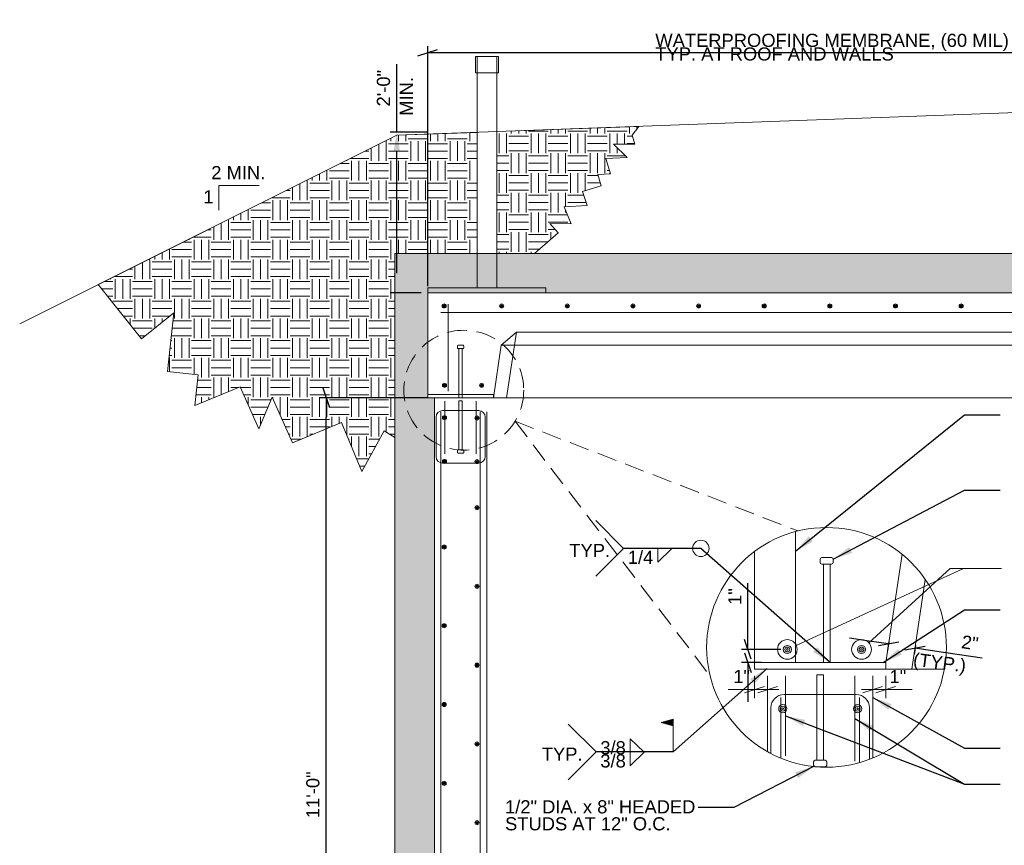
# Model space of a CAD drawing. Header units: inches. Extents: x 319 to 771, y 207 to 461.
# Tile 4 of 8: x 319 to 469, y 323 to 449. Entities that reach past the tile are written whole.
import ezdxf
from ezdxf.enums import TextEntityAlignment as Align

# ---------------------------------------------------------------- set-up
doc = ezdxf.new("R2010")
doc.units = ezdxf.units.IN
doc.header["$LTSCALE"] = 12
doc.header["$MEASUREMENT"] = 0
doc.linetypes.add('HIDDEN', pattern=[0.375, 0.25, -0.125])
for name, color, linetype, lineweight in [('G-ANNO-DIM', 1, 'Continuous', 0), ('G-ANNO-PATT', 9, 'Continuous', 0), ('G-ANNO-TEXT', 7, 'Continuous', 0), ('Level 1', 7, 'Continuous', 0), ('S-FSTN-MISC', 12, 'Continuous', 13), ('S-REIN-RBAR', 5, 'Continuous', 13), ('S-WALL-LOAD', 3, 'Continuous', 13)]:
    doc.layers.add(name, color=color, linetype=linetype, lineweight=lineweight)
doc.styles.add("3 4 1'-0", font='arial.ttf', dxfattribs={"height": 2})
doc.dimstyles.new("3 4 1'-0", dxfattribs={"dimtxt": 2, "dimasz": 3, "dimexe": 1, "dimexo": 1, "dimgap": 1, "dimtad": 1, "dimdec": 0, "dimzin": 11, "dimdsep": 46, "dimlunit": 3, "dimtxsty": "3 4 1'-0", "dimblk": '_Oblique_0.3', "dimcen": 0.09, "dimadec": 4, "dimazin": 3, "dimtfac": 1, "dimtdec": 0, "dimtofl": 0, "dimtmove": 0, "dimatfit": 3, "dimfxl": 1, "dimfrac": 2, "dimtzin": 11, "dimarcsym": 0})

# ---------------------------------------------------------------- blocks, each defined once
blk = doc.blocks.new('*U9')
at = {"layer": 'G-ANNO-TEXT'}
for p, q in [((-0.25, 3), (-0.25, -4.5)), ((-0.5, -4.625), (-0.5, -4.875)), ((-0.375, -4.5), (0.375, -4.5)), ((-0.375, -5), (0.375, -5)), ((0.5, -4.625), (0.5, -4.875))]:
    blk.add_line(p, q, dxfattribs=at)
at = {"layer": 'G-ANNO-TEXT', "extrusion": (0, 0, -1), "flags": 128}
blk.add_lwpolyline([(0.25, 3), (-0.25, 3), (-0.25, -4.5)], dxfattribs=at)
at = {"layer": 'G-ANNO-TEXT', "extrusion": (0, 0, -1)}
for centre, start, end in [((0.375, -4.625), 0, 90), ((0.375, -4.875), 270, 0), ((-0.375, -4.625), 90, 180), ((-0.375, -4.875), 180, 270)]:
    blk.add_arc(centre, 0.125, start, end, dxfattribs=at)
blk = doc.blocks.new('REINFDOT')
for radius in [0.00313, 0.00187, 0.000625]:
    blk.add_circle((0, 0), radius)
blk = doc.blocks.new('REINF. DOT')
at = {"layer": 'S-REIN-RBAR', "xscale": 100, "yscale": 100, "zscale": 100, "rotation": 90.00000000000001}
blk.add_blockref('REINFDOT', (36.533, 24.589), dxfattribs=at)
blk = doc.blocks.new('REINF. DOT_1')
at = {"layer": 'S-REIN-RBAR', "extrusion": (0, 0, -1), "xscale": 100, "yscale": -100, "zscale": 100, "rotation": 89.99999999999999}
blk.add_blockref('REINFDOT', (-36.533, 24.589), dxfattribs=at)
blk = doc.blocks.new('*U30')
at = {"layer": 'G-ANNO-TEXT'}
for p, q in [((-0.25, 3), (-0.25, -3.5)), ((-0.5, -3.625), (-0.5, -3.875)), ((-0.375, -3.5), (0.375, -3.5)), ((0.5, -3.625), (0.5, -3.875)), ((-0.375, -4), (0.375, -4))]:
    blk.add_line(p, q, dxfattribs=at)
at = {"layer": 'G-ANNO-TEXT', "extrusion": (0, 0, -1), "flags": 128}
blk.add_lwpolyline([(0.25, 3), (-0.25, 3), (-0.25, -3.5)], dxfattribs=at)
at = {"layer": 'G-ANNO-TEXT', "extrusion": (0, 0, -1)}
for centre, start, end in [((0.375, -3.625), 0, 90), ((-0.375, -3.625), 90, 180), ((0.375, -3.875), 270, 0), ((-0.375, -3.875), 180, 270)]:
    blk.add_arc(centre, 0.125, start, end, dxfattribs=at)
blk = doc.blocks.new('_Oblique_0.3')
at = {"color": 0, "linetype": 'ByBlock', "lineweight": -2}
for p, q in [((0, 0), (-1, 0)), ((0.5, 0.167), (-0.5, -0.167))]:
    blk.add_line(p, q, dxfattribs=at)
blk = doc.blocks.new('field')
at = {"layer": 'Level 1'}
for p, q in [((-0.0936, 0.2249), (0, 0.25)), ((0, 0), (0, 0.25)), ((-0.0936, 0.2249), (0, 0.1998))]:
    blk.add_line(p, q, dxfattribs=at)
for points in [[(-0.002, 0.2474), (-0.0859, 0.2249), (-0.002, 0.2024)], [(-0.004, 0.2448), (-0.0782, 0.2249), (-0.004, 0.205)], [(-0.006, 0.2422), (-0.0704, 0.2249), (-0.006, 0.2076)], [(-0.008, 0.2396), (-0.0627, 0.2249), (-0.008, 0.2103)], [(-0.01, 0.237), (-0.055, 0.2249), (-0.01, 0.2129)], [(-0.012, 0.2344), (-0.0473, 0.2249), (-0.012, 0.2155)], [(-0.014, 0.2181), (-0.014, 0.2318), (-0.0395, 0.2249)], [(-0.016, 0.2207), (-0.016, 0.2291), (-0.0318, 0.2249)], [(-0.018, 0.2233), (-0.018, 0.2265), (-0.0241, 0.2249)]]:
    blk.add_3dface(points, dxfattribs=at)
blk = doc.blocks.new('all_around')
at = {"layer": 'Level 1'}
blk.add_circle((0, 0), 0.0625, dxfattribs=at)
blk = doc.blocks.new('*D46')
at = {"layer": 'Defpoints', "color": 0, "lineweight": 0, "transparency": 16777216}
for p in [(451.77, 355.31), (455.79, 354.71), (455.59, 353.35)]:
    blk.add_point(p, dxfattribs=at)
at = {"layer": 'G-ANNO-DIM', "color": 0, "lineweight": -2, "transparency": 16777216}
for p, q in [((448.6, 354.4), (445.63, 354.84)), ((451.62, 354.32), (451.42, 352.96)), ((455.64, 353.72), (455.44, 352.36)), ((458.55, 352.91), (465.8, 351.83))]:
    blk.add_line(p, q, dxfattribs=at)
at = {"layer": 'G-ANNO-DIM', "color": 0, "lineweight": -2, "transparency": 16777216, "xscale": 3, "yscale": 3, "zscale": 3}
for p, rotation in [((451.57, 353.95), 351.5000000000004), ((455.59, 353.35), 171.5000000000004)]:
    blk.add_blockref('_Oblique_0.3', p, dxfattribs=dict(at, rotation=rotation))
at = {"layer": 'G-ANNO-DIM', "color": 0, "transparency": 16777216, "insert": (463.96, 354.13), "char_height": 2, "attachment_point": 5, "rotation": 351.5, "style": "3 4 1'-0"}
blk.add_mtext('2"', dxfattribs=at)
blk = doc.blocks.new('*D48')
at = {"layer": 'Defpoints', "color": 0, "lineweight": 0, "transparency": 16777216}
for p in [(430.14, 353.11), (436.14, 353.11), (433.14, 351.11)]:
    blk.add_point(p, dxfattribs=at)
at = {"layer": 'G-ANNO-DIM', "color": 0, "lineweight": -2, "transparency": 16777216}
for p, q in [((430.14, 356.11), (430.14, 363.22)), ((435.14, 353.11), (429.14, 353.11)), ((432.14, 351.11), (429.14, 351.11)), ((430.14, 348.11), (430.14, 345.11))]:
    blk.add_line(p, q, dxfattribs=at)
at = {"layer": 'G-ANNO-DIM', "color": 0, "lineweight": -2, "transparency": 16777216, "xscale": 3, "yscale": 3, "zscale": 3}
for p, rotation in [((430.14, 353.11), 270), ((430.14, 351.11), 90)]:
    blk.add_blockref('_Oblique_0.3', p, dxfattribs=dict(at, rotation=rotation))
at = {"layer": 'G-ANNO-DIM', "color": 0, "transparency": 16777216, "insert": (428.14, 361.17), "char_height": 2, "attachment_point": 5, "rotation": 90, "style": "3 4 1'-0"}
blk.add_mtext('1"', dxfattribs=at)
blk = doc.blocks.new('*D52')
at = {"layer": 'Defpoints', "color": 0, "lineweight": 0, "transparency": 16777216}
for p in [(376.65, 431.94), (382.37, 431.94), (381.37, 407.45)]:
    blk.add_point(p, dxfattribs=at)
at = {"layer": 'G-ANNO-DIM', "color": 0, "lineweight": -2, "transparency": 16777216}
for p, q in [((376.65, 431.94), (376.65, 442.29)), ((381.37, 431.94), (375.65, 431.94)), ((376.65, 410.45), (376.65, 428.94)), ((380.37, 407.45), (375.65, 407.45))]:
    blk.add_line(p, q, dxfattribs=at)
at = {"layer": 'G-ANNO-DIM', "color": 0, "lineweight": 0, "transparency": 16777216}
for points in [[(376.15, 428.94), (377.15, 428.94), (376.65, 431.94)], [(376.15, 410.45), (377.15, 410.45), (376.65, 407.45)]]:
    blk.add_solid(points, dxfattribs=at)
at = {"layer": 'G-ANNO-DIM', "color": 0, "transparency": 16777216, "insert": (374.63, 438.62), "char_height": 2, "attachment_point": 5, "rotation": 90, "style": "3 4 1'-0"}
blk.add_mtext('2\'-0"', dxfattribs=at)
blk = doc.blocks.new('*D56')
at = {"layer": 'Defpoints', "color": 0, "lineweight": 0, "transparency": 16777216}
for p in [(365.89, 391.45), (382.37, 391.45), (377.37, 259.45)]:
    blk.add_point(p, dxfattribs=at)
at = {"layer": 'G-ANNO-DIM', "color": 0, "lineweight": -2, "transparency": 16777216}
for p, q in [((381.37, 391.45), (364.89, 391.45)), ((365.89, 262.45), (365.89, 388.45)), ((376.37, 259.45), (364.89, 259.45))]:
    blk.add_line(p, q, dxfattribs=at)
at = {"layer": 'G-ANNO-DIM', "color": 0, "lineweight": -2, "transparency": 16777216, "xscale": 3, "yscale": 3, "zscale": 3}
for p, rotation in [((365.89, 391.45), 90), ((365.89, 259.45), 270)]:
    blk.add_blockref('_Oblique_0.3', p, dxfattribs=dict(at, rotation=rotation))
at = {"layer": 'G-ANNO-DIM', "color": 0, "transparency": 16777216, "insert": (363.87, 330.97), "char_height": 2, "attachment_point": 5, "rotation": 90, "style": "3 4 1'-0"}
blk.add_mtext('11\'-0"', dxfattribs=at)
blk = doc.blocks.new('*D58')
at = {"layer": 'Defpoints', "color": 0, "lineweight": 0, "transparency": 16777216}
for p in [(699.37, 444.04), (381.37, 407.45), (699.37, 407.45)]:
    blk.add_point(p, dxfattribs=at)
at = {"layer": 'G-ANNO-DIM', "color": 0, "lineweight": -2, "transparency": 16777216}
for p, q in [((381.37, 408.45), (381.37, 445.04)), ((384.37, 444.04), (696.37, 444.04)), ((699.37, 408.45), (699.37, 445.04))]:
    blk.add_line(p, q, dxfattribs=at)
at = {"layer": 'G-ANNO-DIM', "color": 0, "lineweight": -2, "transparency": 16777216, "xscale": 3, "yscale": 3, "zscale": 3, "rotation": 180}
blk.add_blockref('_Oblique_0.3', (381.37, 444.04), dxfattribs=at)
at = {"layer": 'G-ANNO-DIM', "color": 0, "lineweight": -2, "transparency": 16777216, "xscale": 3, "yscale": 3, "zscale": 3}
blk.add_blockref('_Oblique_0.3', (699.37, 444.04), dxfattribs=at)
at = {"layer": 'G-ANNO-DIM', "color": 0, "transparency": 16777216, "insert": (538.09, 446.07), "char_height": 2, "attachment_point": 5, "style": "3 4 1'-0"}
blk.add_mtext('SEE PLAN', dxfattribs=at)
blk = doc.blocks.new('*U59')
at = {"layer": 'S-REIN-RBAR'}
for p, q in [((2.75, 6), (-2.75, 6)), ((-3.75, -1), (-3.75, 5)), ((3.75, -1), (3.75, 5)), ((2.75, -2), (-2.75, -2))]:
    blk.add_line(p, q, dxfattribs=at)
at = {"layer": 'S-REIN-RBAR', "extrusion": (0, 0, -1)}
for centre, start, end in [((2.75, 5), 0, 90), ((-2.75, -1), 180, 270)]:
    blk.add_arc(centre, 1, start, end, dxfattribs=at)
at = {"layer": 'S-REIN-RBAR'}
for centre, start, end in [((2.75, 5), 0, 90), ((-2.75, -1), 180, 270)]:
    blk.add_arc(centre, 1, start, end, dxfattribs=at)

msp = doc.modelspace()

# ---------------------------------------------------------------- hatches: boundary and pattern name
at = {"layer": 'G-ANNO-TEXT'}
h = msp.add_hatch(dxfattribs=at)
h.set_pattern_fill('EARTH', color=256, style=0, pattern_type=2)
h.set_pattern_definition([(90, (405.337, 440.6915), (-6, -6), [3, -3]), (90, (408.337, 437.6915), (-6, -6), [3, -3]), (90, (404.212, 440.6915), (-6, -6), [3, -3]), (90, (407.212, 437.6915), (-6, -6), [3, -3]), (90, (403.087, 440.6915), (-6, -6), [3, -3]), (90, (406.087, 437.6915), (-6, -6), [3, -3]), (0, (405.712, 443.3165), (-6, -6), [3, -3]), (0, (402.712, 440.3165), (-6, -6), [3, -3]), (0, (405.712, 442.1915), (-6, -6), [3, -3]), (0, (402.712, 439.1915), (-6, -6), [3, -3]), (0, (405.712, 441.0665), (-6, -6), [3, -3]), (0, (402.712, 438.0665), (-6, -6), [3, -3])])
h.paths.add_polyline_path([(391.87, 413.45), (397.64, 413.45), (401.22, 416.56), (399.98, 417.99), (403.23, 417.96), (402.13, 420.55), (405.64, 420.74), (404.96, 422.86), (407.8, 423.76), (407.25, 425.49), (409.19, 425.59), (408.47, 427.9), (411.73, 428.04), (409.67, 430.11), (412.89, 430.11), (412.5, 431.45), (413.52, 432.8), (391.87, 432)])
h = msp.add_hatch(dxfattribs=at)
h.set_pattern_fill('EARTH', color=256, style=0, pattern_type=2)
h.set_pattern_definition([(90, (357.009, 451.5326), (-6.00004, -6.00004), [3, -3.00004]), (90, (360.009, 448.5326), (-6.00004, -6.00004), [3, -3.00004]), (90, (355.884, 451.5326), (-6.00004, -6.00004), [3, -3.00004]), (90, (358.884, 448.5326), (-6.00004, -6.00004), [3, -3.00004]), (90, (354.759, 451.5326), (-6.00004, -6.00004), [3, -3.00004]), (90, (357.759, 448.5326), (-6.00004, -6.00004), [3, -3.00004]), (0, (357.384, 454.1576), (-6.00004, -6.00004), [3, -3.00004]), (0, (354.384, 451.1576), (-6.00004, -6.00004), [3, -3.00004]), (0, (357.384, 453.0326), (-6.00004, -6.00004), [3, -3.00004]), (0, (354.384, 450.0326), (-6.00004, -6.00004), [3, -3.00004]), (0, (357.384, 451.9076), (-6.00004, -6.00004), [3, -3.00004]), (0, (354.384, 448.9076), (-6.00004, -6.00004), [3, -3.00004])])
h.paths.add_polyline_path([(388.87, 431.89), (376.66, 431.45), (331.15, 408.69), (337.74, 400.46), (342.68, 404.41), (341.73, 395.44), (346.4, 394.94), (345.9, 390.27), (352.79, 393.12), (355.64, 386.73), (357.68, 391.57), (360.77, 384.61), (368.24, 387.7), (371.32, 380.23), (374.72, 386.41), (376.37, 385.41), (376.37, 413.45), (388.87, 413.45)])
h = msp.add_hatch(dxfattribs=at)
h.set_pattern_fill('CONCRETE', color=256, style=0, pattern_type=2)
h.set_pattern_definition([(140.3968, (638.8608, 382.3941), (-7.782795, 5.151378), [0.375, -40.03005]), (140.3968, (638.547, 378.8078), (-7.782795, 5.151378), [0.375, -40.03005]), (140.3968, (635.0998, 381.7003), (-7.782795, 5.151378), [0.375, -40.03005]), (82.17952, (638.54704, 378.8078), (-3e-07, -5.1513775), [0.3, -56.89713]), (82.17952, (638.8608, 382.3941), (-3e-07, -5.1513775), [0.3, -56.89713]), (82.17952, (635.09984, 381.7003), (-3e-07, -5.1513775), [0.3, -56.89713]), (190.23262, (638.57326, 379.1068), (-54.4795672, -10.3027559), [0.3187, -86.67573]), (190.23262, (638.887, 382.6931), (-54.4795672, -10.3027559), [0.3187, -86.67573]), (190.23262, (635.12606, 381.99935), (-54.4795672, -10.3027559), [0.3187, -86.67573]), (136.60277, (639.8513, 379.7325), (-38.9139766, 36.059646), [0.5625, -74.41545]), (136.60277, (634.1531, 379.06963), (-38.9139766, 36.059646), [0.5625, -74.41545]), (186.86221, (639.92035, 380.17737), (-46.6967716, -5.1513781), [0.47805, -85.75041]), (186.86221, (634.22216, 379.5145), (-46.6967716, -5.1513781), [0.47805, -85.75041]), (81.40863, (639.8513, 379.7325), (-4e-07, -5.1513782), [0.45, -51.64838]), (81.40863, (634.1531, 379.0696), (-4e-07, -5.1513782), [0.45, -51.64838]), (110.6918, (641.0973, 380.7258), (-7.782795, 15.454134), [0.375, -21.65133]), (110.6918, (637.4716, 381.9424), (-7.782795, 15.454134), [0.375, -21.65133]), (110.6918, (635.4585, 378.9579), (-7.782795, 15.454134), [0.375, -21.65133]), (110.6918, (633.8458, 383.159), (-7.782795, 15.454134), [0.375, -21.65133]), (56.11964, (641.09735, 380.72584), (-23.3483854, -36.0596454), [0.3, -55.54463]), (56.11964, (635.4585, 378.9579), (-23.3483854, -36.0596454), [0.3, -55.54463]), (56.11964, (637.4716, 381.9424), (-23.3483854, -36.0596454), [0.3, -55.54463]), (56.11964, (633.84585, 383.159), (-23.3483854, -36.0596454), [0.3, -55.54463]), (161.6882, (635.6263, 379.2068), (-7.782795, 3e-07), [0.3187, -16.07716]), (161.6882, (641.2652, 380.9747), (-7.782795, 3e-07), [0.3187, -16.07716]), (161.6882, (637.6394, 382.1913), (-7.782795, 3e-07), [0.3187, -16.07716]), (161.6882, (634.0137, 383.4079), (-7.782795, 3e-07), [0.3187, -16.07716])])
h.paths.add_polyline_path([(750.98, 229.45), (750.98, 265.45), (704.37, 265.45), (704.37, 413.45), (376.37, 413.45), (376.37, 265.45), (329.76, 264.95), (329.76, 228.95), (358.37, 229.45), (358.37, 235.45), (335.76, 234.95), (335.76, 258.95), (378.37, 259.45), (382.37, 259.45), (382.37, 261.6), (382.37, 389.29), (382.37, 391.45), (381.37, 391.45), (381.37, 407.45), (429.37, 407.45), (699.37, 407.45), (699.37, 391.45), (698.37, 391.45), (698.37, 389.29), (698.37, 261.6), (698.37, 259.45), (702.37, 259.45), (744.98, 259.45), (744.98, 235.45), (722.37, 235.45), (722.37, 229.45), (748.27, 229.45)])

# ---------------------------------------------------------------- linework, layer by layer
at = {"layer": 'G-ANNO-DIM'}
for p, q in [((431.14, 349.11), (431.14, 345.7)), ((433.14, 349.11), (433.14, 343.99)), ((449.14, 349.11), (449.14, 343.99)), ((451.14, 349.11), (451.14, 345.7)), ((427.14, 346.99), (434.25, 346.99)), ((432.64, 347.49), (429.64, 346.49)), ((431.64, 346.49), (434.64, 347.49)), ((434.85, 346.99), (433.14, 346.99)), ((447.44, 346.99), (449.14, 346.99)), ((450.64, 347.49), (447.64, 346.49)), ((455.14, 346.99), (448.03, 346.99)), ((449.64, 346.49), (452.64, 347.49))]:
    msp.add_line(p, q, dxfattribs=at)
at = {"layer": 'G-ANNO-PATT'}
for p, q in [((393.37, 391.45), (394.86, 401.45)), ((688.17, 399.47), (392.57, 399.47)), ((689.37, 391.45), (391.37, 391.45)), ((455.1, 350.11), (457.15, 363.79)), ((460.07, 350.11), (451.1, 350.11))]:
    msp.add_line(p, q, dxfattribs=at)
at = {"layer": 'G-ANNO-TEXT'}
for p, q in [((376.66, 431.45), (540.37, 437.45)), ((412.5, 431.45), (413.52, 432.8)), ((376.66, 431.45), (319.2, 402.72)), ((355.66, 423.79), (349.54, 423.79)), ((349.54, 423.79), (349.54, 420.02)), ((376.37, 265.45), (376.37, 413.45)), ((376.37, 413.45), (704.37, 413.45)), ((392.57, 399.47), (394.86, 401.45)), ((394.86, 401.45), (685.87, 401.45)), ((391.37, 391.45), (392.57, 399.47)), ((411.19, 368.51), (406.96, 372.74)), ((411.19, 368.51), (406.96, 364.27)), ((416.41, 366.41), (418.52, 368.48)), ((416.41, 368.47), (416.41, 366.41)), ((451.14, 351.11), (453.61, 367.62)), ((437.51, 353.74), (462.97, 365.46)), ((407, 337.49), (402.76, 341.72)), ((412.22, 337.45), (412.22, 339.52)), ((412.22, 339.52), (414.33, 337.45)), ((407, 337.49), (402.76, 333.25)), ((412.22, 335.39), (414.33, 337.46)), ((412.22, 337.45), (412.22, 335.39))]:
    msp.add_line(p, q, dxfattribs=at)
at = {"layer": 'G-ANNO-TEXT', "linetype": 'HIDDEN'}
for q in [(437.77, 371.17), (424.37, 349.09)]:
    msp.add_line((394.66, 387.87), q, dxfattribs=at)
at = {"layer": 'G-ANNO-TEXT', "flags": 128}
for points, elevation in [([(391.87, 413.45), (397.64, 413.45), (401.22, 416.56), (399.98, 417.99), (403.23, 417.96), (402.13, 420.55), (405.64, 420.74), (404.96, 422.86), (407.8, 423.76), (407.25, 425.49), (409.19, 425.59), (408.47, 427.9), (411.73, 428.04), (409.67, 430.11), (412.89, 430.11), (412.5, 431.45), (413.52, 432.8), (391.87, 432), (391.87, 413.45)], -0.52), ([(388.87, 431.89), (376.66, 431.45), (331.15, 408.69), (337.74, 400.46), (342.68, 404.41), (341.73, 395.44), (346.4, 394.94), (345.9, 390.27), (352.79, 393.12), (355.64, 386.73), (357.68, 391.57), (360.77, 384.61), (368.24, 387.7), (371.32, 380.23), (374.72, 386.41), (376.37, 385.41), (376.37, 413.45), (388.87, 413.45), (388.87, 431.89)], -0.5)]:
    msp.add_lwpolyline(points, close=True, dxfattribs=dict(at, elevation=elevation))
for points in [[(397.64, 413.45), (401.22, 416.56), (399.98, 417.99), (403.23, 417.96), (402.13, 420.55), (405.64, 420.74), (404.96, 422.86), (407.8, 423.76), (407.25, 425.49), (409.19, 425.59), (408.47, 427.9), (411.73, 428.04), (409.67, 430.11), (412.89, 430.11), (412.5, 431.45)], [(704.37, 413.45), (376.37, 413.45), (376.37, 265.45), (329.76, 264.95), (329.76, 228.95), (358.37, 229.45), (358.37, 235.45), (335.76, 234.95), (335.76, 258.95), (378.37, 259.45), (382.37, 259.45), (382.37, 259.45), (382.37, 261.6), (382.37, 389.29), (382.37, 391.45), (382.37, 391.45), (381.37, 391.45), (381.37, 407.45), (429.37, 407.45), (699.37, 407.45)], [(331.15, 408.69), (337.74, 400.46), (342.68, 404.41), (341.73, 395.44), (346.4, 394.94), (345.9, 390.27), (352.79, 393.12), (355.64, 386.73), (357.68, 391.57), (360.77, 384.61), (368.24, 387.7), (371.32, 380.23), (374.72, 386.41), (376.37, 385.41)], [(381.37, 391.45), (381.37, 407.45), (429.37, 407.45)], [(699.37, 391.45), (699.37, 407.45), (381.37, 407.45)], [(431.14, 351.11), (431.14, 368.03)], [(448.55, 354.12), (460.97, 365.46), (468.74, 365.46)]]:
    msp.add_lwpolyline(points, dxfattribs=at)
at = {"layer": 'G-ANNO-TEXT', "linetype": 'HIDDEN'}
msp.add_circle((386.85, 392.61), 9.13, dxfattribs=at)
at = {"layer": 'G-ANNO-TEXT'}
for centre, radius in [((442.11, 353.43), 18.26), ((436.14, 353.11), 1.5), ((447.44, 353.11), 1.5)]:
    msp.add_circle(centre, radius, dxfattribs=at)
for points in [[(381.37, 391.45), (391.37, 391.45), (391.37, 391.95), (381.37, 391.95)], [(431.14, 350.11), (451.14, 350.11), (451.14, 351.11), (431.14, 351.11)]]:
    msp.add_3dface(points, dxfattribs=at)
at = {"layer": 'S-FSTN-MISC'}
for p, q in [((388.87, 408.2, -3.52), (388.87, 443.45, -3.52)), ((391.87, 408.2, -3.52), (391.87, 443.45, -3.52))]:
    msp.add_line(p, q, dxfattribs=at)
for points in [[(392.12, 443.45, -3.52), (388.62, 443.45, -3.52), (388.62, 440.95, -3.52), (392.12, 440.95, -3.52)], [(399.37, 408.2, -3.52), (381.37, 408.2, -3.52), (381.37, 407.45, -3.52), (399.37, 407.45, -3.52)]]:
    msp.add_3dface(points, dxfattribs=at)
at = {"layer": 'S-REIN-RBAR'}
for p, q in [((384.49, 392.45), (384.49, 405.71)), ((383.37, 404.45), (696.37, 404.45)), ((383.99, 390.94), (383.99, 382.94)), ((388.75, 390.94), (388.75, 382.94)), ((383.37, 260.88), (383.37, 389.29)), ((389.37, 260.88), (389.37, 389.29)), ((437.38, 351.11), (437.38, 371.07)), ((435.88, 349.1), (435.88, 336.88)), ((446.41, 349.1), (446.41, 336.11)), ((435.14, 336.55), (435.14, 345.8)), ((446.64, 346.24), (435.64, 346.24)), ((447.14, 335.87), (447.14, 345.8)), ((433.64, 337.25), (433.64, 344.24)), ((448.64, 336.37), (448.64, 344.24))]:
    msp.add_line(p, q, dxfattribs=at)
at = {"layer": 'S-REIN-RBAR', "extrusion": (0, 0, -1)}
msp.add_arc((-435.64, 344.24), 2, 0, 90, dxfattribs=at)
at = {"layer": 'S-REIN-RBAR'}
msp.add_arc((446.64, 344.24), 2, 0, 90, dxfattribs=at)
at = {"layer": 'S-WALL-LOAD'}
for p, q in [((382.37, 261.6), (382.37, 389.29)), ((390.37, 261.6), (390.37, 389.29)), ((433.14, 337.52), (433.14, 345.8)), ((449.14, 336.57), (449.14, 345.8))]:
    msp.add_line(p, q, dxfattribs=at)

# ---------------------------------------------------------------- block references
at = {"layer": 'G-ANNO-TEXT', "rotation": 180}
msp.add_blockref('*U9', (386.37, 394.45), dxfattribs=at)
at = {"layer": 'G-ANNO-TEXT', "extrusion": (0, 0, -1)}
msp.add_blockref('*U9', (-386.37, 388.01), dxfattribs=at)
at = {"layer": 'G-ANNO-TEXT', "xscale": 2, "yscale": 2, "zscale": 2, "rotation": 180}
msp.add_blockref('*U9', (442.14, 357.11), dxfattribs=at)
at = {"layer": 'G-ANNO-TEXT', "extrusion": (0, 0, -1), "xscale": 2, "yscale": 2, "zscale": 2}
msp.add_blockref('*U30', (-441.14, 343.24), dxfattribs=at)
at = {"layer": 'Level 1', "xscale": 20, "yscale": 20, "zscale": 20}
for name, p in [('all_around', (422.96, 368.51)), ('field', (418.77, 337.49))]:
    msp.add_blockref(name, p, dxfattribs=at)
at = {"layer": 'S-REIN-RBAR', "rotation": 180}
for p in [(420.4, 430.04), (429.15, 430.04), (439.15, 430.04), (449.15, 430.04), (459.15, 430.04), (469.15, 430.04), (479.15, 430.04), (489.15, 430.04), (499.15, 430.04), (420.45, 417.95), (426.1, 417.95), (425.4, 412.97), (425.4, 406.32), (425.4, 399.31), (425.4, 387.31), (425.4, 375.31), (425.4, 363.31), (425.4, 351.31)]:
    msp.add_blockref('REINF. DOT', p, dxfattribs=at)
at = {"layer": 'S-REIN-RBAR'}
msp.add_blockref('*U59', (386.37, 383.51), dxfattribs=at)
at = {"layer": 'S-REIN-RBAR', "extrusion": (0, 0, -1), "rotation": 180}
for p in [(-347.38, 413), (-347.38, 406.35), (-347.33, 393.31), (-347.33, 381.31), (-347.33, 369.31), (-347.33, 357.31)]:
    msp.add_blockref('REINF. DOT_1', p, dxfattribs=at)
at = {"layer": 'S-REIN-RBAR', "xscale": 2, "yscale": 2, "zscale": 2, "rotation": 180}
for p in [(509.21, 402.29), (520.51, 402.29), (519.91, 393.26)]:
    msp.add_blockref('REINF. DOT', p, dxfattribs=at)
at = {"layer": 'S-REIN-RBAR', "extrusion": (0, 0, -1), "xscale": 2, "yscale": 2, "zscale": 2, "rotation": 180}
msp.add_blockref('REINF. DOT_1', (-362.38, 393.26), dxfattribs=at)

# ---------------------------------------------------------------- texts
at = {"layer": 'G-ANNO-DIM', "color": 7, "linetype": 'Continuous', "style": "3 4 1'-0"}
for p in [(429.18, 348.99), (452.98, 348.99)]:
    msp.add_text('1"', height=2, dxfattribs=at).set_placement(p, align=Align.MIDDLE_CENTER)
at = {"layer": 'G-ANNO-TEXT', "color": 7, "style": "3 4 1'-0"}
for s, insert, char_height, attachment_point, line_spacing_factor in [('\\H0.8x;WATERPROOFING MEMBRANE, (60 MIL)\\PTYP. AT ROOF AND WALLS', (416.03, 446.91, -7.04), 2.5, 1, 0.62122), ('2 MIN.', (356.61, 426.76), 2, 3, 0.6), ('1', (348.73, 423.08), 2, 3, 0.6), ('TYP.', (402.93, 369.19), 2, 1, 0.6), ('1/4', (411.84, 368.15), 2, 1, 0.6), ('3/8', (407.65, 337.11), 2, 7, 0.6), ('TYP.', (398.74, 338.16), 2, 1, 0.6), ('3/8', (407.65, 337.13), 2, 1, 0.6), ('1/2" DIA. x 8" HEADED\\PSTUDS AT 12" O.C.', (393.14, 330.14), 2, 1, 0.776524)]:
    msp.add_mtext(s, dxfattribs=dict(at, insert=insert, char_height=char_height, attachment_point=attachment_point, line_spacing_factor=line_spacing_factor))
at = {"layer": 'G-ANNO-TEXT', "color": 7, "char_height": 2, "line_spacing_factor": 0.6, "style": "3 4 1'-0"}
for s, insert, attachment_point, rotation in [('MIN.', (377.11, 440.32), 3, 90), ('(TYP.)', (455.14, 350.05), 7, 352.7268)]:
    msp.add_mtext(s, dxfattribs=dict(at, insert=insert, attachment_point=attachment_point, rotation=rotation))

# ---------------------------------------------------------------- dimensions: what is measured, and where the dimension line sits
at = {"layer": 'G-ANNO-DIM'}
dim = msp.add_linear_dim(base=(699.37, 444.04), p1=(381.37, 407.45), p2=(699.37, 407.45), text='SEE PLAN', dimstyle="3 4 1'-0", dxfattribs=at)
dim.commit()
dim.dimension.update_dxf_attribs({"geometry": '*D58', "text_midpoint": (538.09, 444.04), "dimtype": 160})
for base, p1, p2, picture, middle in [((376.65, 431.94), (381.37, 407.45), (382.37, 431.94), '*D52', (376.65, 438.62)), ((365.89, 391.45), (377.37, 259.45), (382.37, 391.45), '*D56', (365.89, 330.97))]:
    dim = msp.add_linear_dim(base=base, p1=p1, p2=p2, angle=90, dimstyle="3 4 1'-0", dxfattribs=at)
    dim.commit()
    dim.dimension.update_dxf_attribs({"geometry": picture, "text_midpoint": middle, "dimtype": 160})
for base, p1, p2, angle, text, picture, middle in [((430.14, 353.11), (433.14, 351.11), (436.14, 353.11), 90, '1"', '*D48', (430.14, 361.17)), ((455.59, 353.35), (451.77, 355.31), (455.79, 354.71), 351.5, '2"', '*D46', (463.66, 352.15))]:
    dim = msp.add_linear_dim(base=base, p1=p1, p2=p2, angle=angle, text=text, dimstyle="3 4 1'-0", dxfattribs=at)
    dim.commit()
    dim.dimension.update_dxf_attribs({"geometry": picture, "text_midpoint": middle, "dimtype": 160})

# ---------------------------------------------------------------- leaders
at = {"layer": 'G-ANNO-TEXT'}
for points in [[(437.38, 368.07), (463.14, 388.84), (468.55, 388.84)], [(443.14, 366.86), (463.14, 377.37), (468.55, 377.37)], [(442.64, 351.11), (422.96, 368.51), (411.19, 368.51)], [(450.76, 351.11), (463.14, 359.16), (468.55, 359.16)], [(433.06, 350.23), (418.77, 337.49), (407, 337.49)], [(449.14, 345.8), (463.14, 338.05), (468.55, 338.05)], [(435.88, 342.99), (463.14, 332.57), (468.55, 332.57)], [(446.41, 342.6), (463.14, 332.57)], [(440.22, 335.31), (427.97, 329.03), (422.56, 329.03)]]:
    msp.add_leader(points, dimstyle="3 4 1'-0", override={"dimgap": 2}, dxfattribs=at)

doc.saveas('drawing.dxf')
